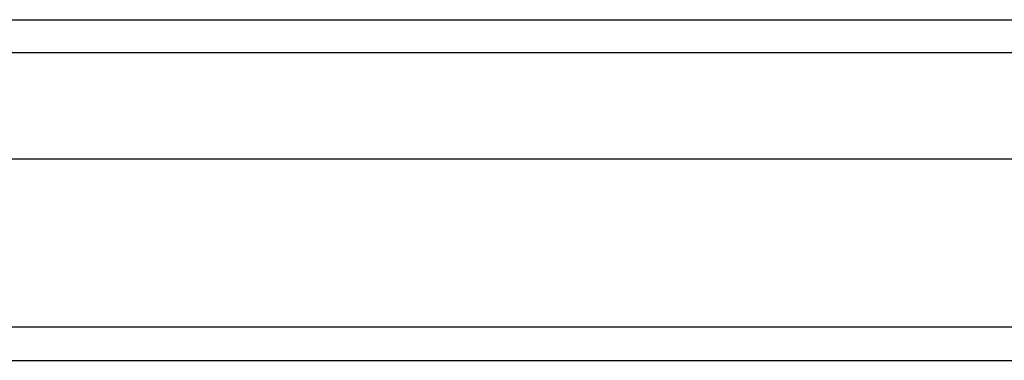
# Model space of a CAD drawing. Header units: inches. Extents: x 11 to 130, y 11 to 79.
# Tile 8 of 57: x 61.546 to 64.046, y 30.673 to 31.539. Entities that reach past the tile are written whole.
import ezdxf

# ---------------------------------------------------------------- set-up
doc = ezdxf.new("R2010")
doc.units = ezdxf.units.IN
doc.header["$MEASUREMENT"] = 0
doc.layers.add('Visible Edges(ANSI)', color=7, linetype='Continuous', lineweight=25)
doc.layers.add('Visible Tangent Edges(ANSI)', color=7, linetype='Continuous', lineweight=25)

msp = doc.modelspace()

# ---------------------------------------------------------------- linework, layer by layer
at = {"layer": 'Visible Edges(ANSI)'}
for p, q in [((59.943, 31.5392), (78.1487, 31.5392)), ((78.3372, 31.1849), (59.7545, 31.1849)), ((59.1298, 30.6731), (78.9618, 30.6731))]:
    msp.add_line(p, q, dxfattribs=at)
at = {"layer": 'Visible Tangent Edges(ANSI)'}
for p, q in [((78.2637, 31.4552), (59.828, 31.4552)), ((78.9618, 30.7571), (59.1298, 30.7571))]:
    msp.add_line(p, q, dxfattribs=at)

doc.saveas('drawing.dxf')
